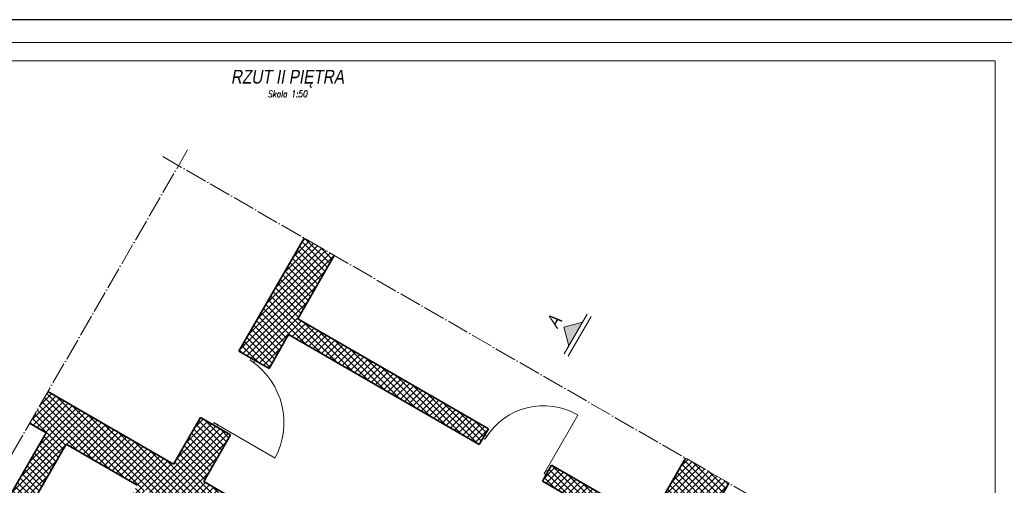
# Model space of a CAD drawing. Header units: millimetres. Extents: x 558 to 31258, y -5755 to 11028.
# Tile 36 of 144: x 22978 to 24056, y 3041 to 3551. Entities that reach past the tile are written whole.
import ezdxf
from ezdxf.enums import TextEntityAlignment as Align

# ---------------------------------------------------------------- set-up
doc = ezdxf.new("R2010")
doc.units = ezdxf.units.MM
doc.linetypes.add('ACAD_ISO04W100', pattern=[30, 24, -3, 0, -3])
doc.layers.get('Defpoints').update_dxf_attribs({"color": 252})
for name, color, linetype, lineweight in [('K_Grube', 252, 'Continuous', 35), ('K_Kreskowanie', 252, 'Continuous', 5), ('K_Opis_zmienny', 252, 'Continuous', 13), ('K_Osie', 252, 'ACAD_ISO04W100', 5), ('K_Ramka', 252, 'Continuous', 18), ('K_Stolarka', 252, 'Continuous', 15)]:
    doc.layers.add(name, color=color, linetype=linetype, lineweight=lineweight)
doc.styles.add('Tytuł 50', font='arial.ttf', dxfattribs={"width": 0.8, "oblique": 10, "height": 15})
doc.styles.add('Zwykły 50', font='romans.shx', dxfattribs={"width": 0.8, "oblique": 10, "height": 7.5})
pattern_1 = [(45, (2962.861, -2454.189), (-3.5921024, 3.5921024), []), (135, (2962.861, -2454.189), (-3.5921024, -3.5921024), [])]

msp = doc.modelspace()

# ---------------------------------------------------------------- hatches: boundary and pattern name
at = {"layer": 'K_Kreskowanie', "ltscale": 5}
h = msp.add_hatch(dxfattribs=at)
h.set_pattern_fill('ANSI37', color=256, scale=1.6)
h.set_pattern_definition(pattern_1)
h.paths.add_polyline_path([(23218.07, 3187.8), (23250.979, 3168.8), (23272.479, 3206.039), (23481.191, 3085.539), (23491.191, 3102.859), (23282.479, 3223.359), (23322.479, 3292.641), (23289.57, 3311.641)])
h = msp.add_hatch(dxfattribs=at)
h.set_pattern_fill('ANSI37', color=256, scale=1.6)
h.set_pattern_definition(pattern_1)
h.paths.add_polyline_path([(23007.059, 3098.317), (22767.559, 2683.491), (22861.955, 2628.991), (22866.955, 2637.651), (22828.85, 2659.651), (22842.85, 2683.9), (22808.209, 2703.9), (22875.301, 2820.107), (22954.976, 2774.107), (22959.976, 2782.767), (22880.301, 2828.767), (23028.709, 3085.817), (23106.652, 3040.817), (23041.652, 2928.234), (23050.312, 2923.234), (23115.312, 3035.817), (23184.594, 2995.817), (23176.094, 2981.095), (23202.075, 2966.095), (23210.575, 2980.817), (23298.909, 2929.817), (23164.909, 2697.722), (23099.957, 2735.222), (23094.957, 2726.562), (23047.326, 2754.062), (22986.326, 2648.407), (23033.957, 2620.907), (22999.457, 2561.151), (22944.898, 2592.651), (22939.898, 2583.991), (23094.05, 2494.991), (23099.05, 2503.651), (23008.118, 2556.151), (23103.618, 2721.562), (23170.302, 2683.062), (23309.302, 2923.817), (23369.923, 2888.817), (23389.923, 2923.458), (23179.479, 3044.958), (23208.979, 3096.053), (23176.07, 3115.053), (23146.57, 3063.958), (23008.872, 3143.458), (22988.872, 3108.817)])
h.paths.add_polyline_path([(23038.957, 2629.567), (22999.986, 2652.067), (23050.986, 2740.402), (23089.957, 2717.902)], flags=16)
h.paths.add_polyline_path([(22803.209, 2695.24), (22829.19, 2680.24), (22820.19, 2664.651), (22794.209, 2679.651)], flags=16)
h = msp.add_hatch(dxfattribs=at)
h.set_pattern_fill('ANSI37', color=256, scale=1.6)
h.set_pattern_definition(pattern_1)
h.paths.add_polyline_path([(23680.614, 3024.949), (23680.614, 2993.496), (23560.473, 3062.859), (23550.473, 3045.539), (23680.614, 2970.402), (23680.614, 2226.627), (23730.614, 2226.627), (23730.614, 3001.551), (23754.626, 3043.141), (23706.994, 3070.641)])
at = {"layer": 'K_Opis_zmienny'}
msp.add_hatch(color=256, dxfattribs=at).paths.add_polyline_path([(23573.844, 3214.019), (23594.335, 3219.509), (23579.335, 3193.528)])

# ---------------------------------------------------------------- linework, layer by layer
at = {"layer": 'Defpoints'}
msp.add_lwpolyline([(22371.174, 2065.976), (24471.174, 2065.976), (24471.174, 3550.976), (22371.174, 3550.976)], close=True, dxfattribs=at)
at = {"layer": 'K_Grube', "ltscale": 5}
for p, q in [((23289.57, 3311.641), (23218.07, 3187.8)), ((23322.479, 3292.641), (23282.479, 3223.359)), ((23491.191, 3102.859), (23282.479, 3223.359)), ((23272.479, 3206.039), (23250.979, 3168.8)), ((23481.191, 3085.539), (23272.479, 3206.039)), ((23250.979, 3168.8), (23218.07, 3187.8)), ((23008.872, 3143.458), (23146.57, 3063.958)), ((23007.059, 3098.317), (22988.872, 3108.817)), ((23176.07, 3115.053), (23146.57, 3063.958)), ((23208.979, 3096.053), (23176.07, 3115.053)), ((22767.559, 2683.491), (23007.059, 3098.317)), ((23208.979, 3096.053), (23179.479, 3044.958)), ((23481.191, 3085.539), (23491.191, 3102.859)), ((22880.301, 2828.767), (23028.709, 3085.817)), ((23028.709, 3085.817), (23106.652, 3040.817)), ((23550.473, 3045.539), (23560.473, 3062.859)), ((23680.614, 2993.496), (23560.473, 3062.859)), ((23706.994, 3070.641), (23680.614, 3024.949)), ((23179.479, 3044.958), (23389.923, 2923.458)), ((23680.614, 2970.402), (23550.473, 3045.539)), ((23754.626, 3043.141), (23730.614, 3001.551))]:
    msp.add_line(p, q, dxfattribs=at)
at = {"layer": 'K_Opis_zmienny'}
for p, q in [((23599.335, 3228.169), (23574.335, 3184.868)), ((23603.665, 3225.669), (23578.665, 3182.368)), ((23573.844, 3214.019), (23594.335, 3219.509)), ((23573.844, 3214.019), (23579.335, 3193.528))]:
    msp.add_line(p, q, dxfattribs=at)
at = {"layer": 'K_Opis_zmienny', "ltscale": 0.5}
msp.add_lwpolyline([(22496.174, 3505.976), (24046.174, 3505.976), (24046.174, 2110.976), (22496.174, 2110.976), (22496.174, 3505.976)], dxfattribs=at)
at = {"layer": 'K_Osie'}
for p, q in [((23161.872, 3408.462), (22669.372, 2555.427)), ((23134.552, 3401.141), (23838.119, 2994.937))]:
    msp.add_line(p, q, dxfattribs=at)
at = {"layer": 'K_Ramka'}
msp.add_lwpolyline([(22396.174, 2090.976), (24446.174, 2090.976), (24446.174, 3525.976), (22396.174, 3525.976)], close=True, dxfattribs=at)
at = {"layer": 'K_Stolarka', "ltscale": 5}
for p, q in [((23231.494, 3180.05), (23230.244, 3177.885)), ((23230.244, 3177.885), (23234.574, 3175.385)), ((23231.494, 3180.05), (23235.824, 3177.55)), ((23235.824, 3177.55), (23234.574, 3175.385)), ((23553.308, 3055.449), (23589.308, 3117.803)), ((23189.494, 3107.303), (23190.744, 3109.469)), ((23190.744, 3109.469), (23195.074, 3106.969)), ((23192.909, 3108.219), (23257.861, 3070.719)), ((23193.824, 3104.803), (23195.074, 3106.969)), ((23487.191, 3095.931), (23489.356, 3094.681)), ((23487.356, 3091.217), (23489.356, 3094.681)), ((23485.191, 3092.467), (23487.356, 3091.217)), ((23552.308, 3053.717), (23554.308, 3057.181)), ((23554.473, 3052.467), (23552.308, 3053.717)), ((23556.473, 3055.931), (23554.308, 3057.181))]:
    msp.add_line(p, q, dxfattribs=at)
for centre, radius, start, end in [((23184.933, 3109.269), 82.414, 332.14083, 54.825753), ((23551.631, 3053.391), 74.622, 59.674458, 147.987263)]:
    msp.add_arc(centre, radius, start, end, dxfattribs=at)

# ---------------------------------------------------------------- texts
at = {"layer": 'K_Opis_zmienny', "oblique": 10, "width": 0.8}
for s, height, style, p in [('RZUT II PIĘTRA', 15, 'Tytuł 50', (23271.174, 3488.476)), ('Skala 1:50', 7.5, 'Zwykły 50', (23271.174, 3469.726))]:
    msp.add_text(s, height=height, dxfattribs=dict(at, style=style)).set_placement(p, align=Align.MIDDLE_CENTER)
at = {"layer": 'K_Opis_zmienny', "style": 'Tytuł 50', "oblique": 10, "width": 0.8}
msp.add_text('A', height=15, rotation=60, dxfattribs=at).set_placement((23563.019, 3220.269), align=Align.MIDDLE_CENTER)

doc.saveas('drawing.dxf')
